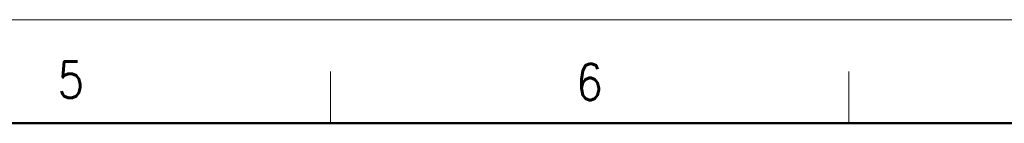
# Model space of a CAD drawing. Header units: millimetres. Extents: x 0 to 1071, y 0 to 742.
# Tile 127 of 128: x 575 to 813, y 718 to 742. Entities that reach past the tile are written whole.
import ezdxf

# ---------------------------------------------------------------- set-up
doc = ezdxf.new("R2010")
doc.units = ezdxf.units.MM
doc.header["$LTSCALE"] = 0.454724
doc.layers.add('NoLayerName_001', color=7, linetype='Continuous')
doc.styles.get("Standard").update_dxf_attribs({"font": 'txt', "bigfont": 'extfont2'})

msp = doc.modelspace()

# ---------------------------------------------------------------- linework, layer by layer
at = {"layer": 'NoLayerName_001', "color": 7, "linetype": 'Continuous', "lineweight": 13}
msp.add_line((0, 742.5), (1050, 742.5), dxfattribs=at)
at = {"layer": 'NoLayerName_001', "color": 2, "linetype": 'Continuous', "lineweight": 13}
for p, q in [((650, 717.5), (650, 730)), ((775, 730), (775, 717.5))]:
    msp.add_line(p, q, dxfattribs=at)
at = {"layer": 'NoLayerName_001', "color": 7, "linetype": 'Continuous', "lineweight": 50}
msp.add_line((62.5, 717.5), (1025, 717.5), dxfattribs=at)

# ---------------------------------------------------------------- texts
at = {"layer": 'NoLayerName_001', "color": 2, "lineweight": 13, "char_height": 8.75, "attachment_point": 7}
for s, insert in [('\\A1;\\W0.8600;5', (584.1402, 723.6268)), ('\\A1;\\W0.8600;6', (709.2033, 723.0783))]:
    msp.add_mtext(s, dxfattribs=dict(at, insert=insert))

doc.saveas('drawing.dxf')
